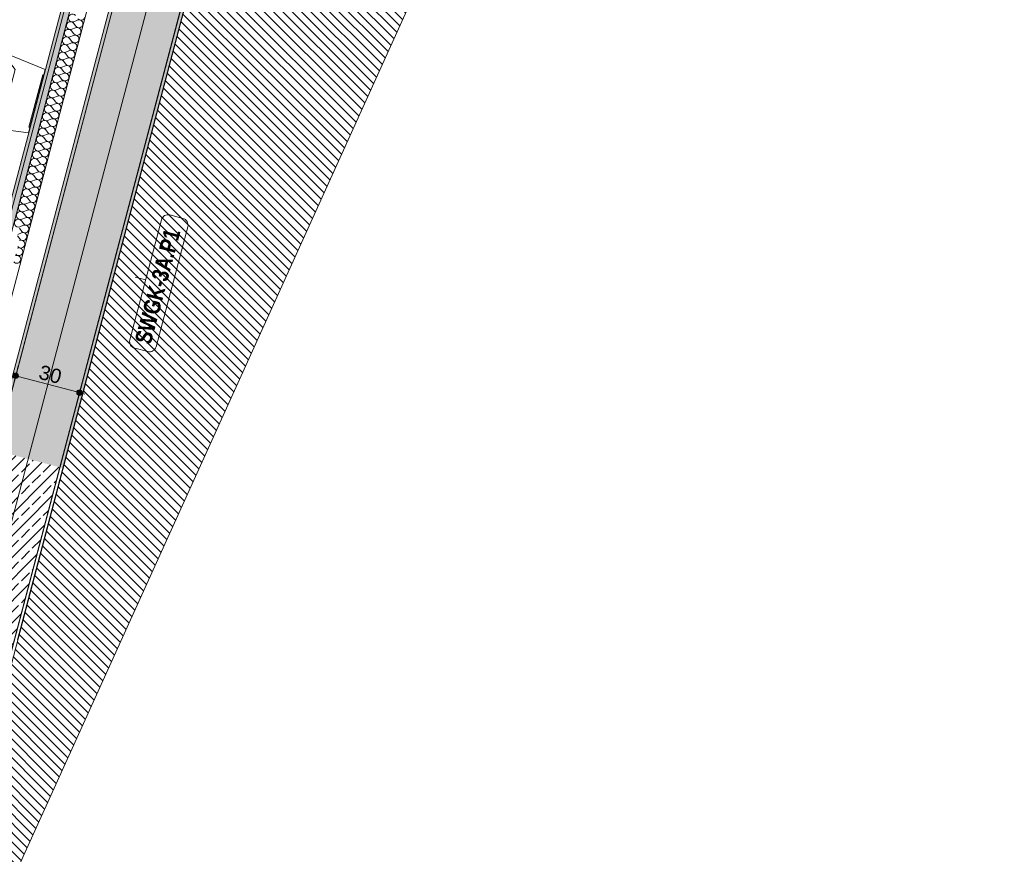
# Model space of a CAD drawing. Header units: millimetres. Extents: x -176817 to 18864955, y -12996033 to 201123.
# Tile 173 of 256: x 182861 to 187337, y -12355 to -8561. Entities that reach past the tile are written whole.
import ezdxf

# ---------------------------------------------------------------- set-up
doc = ezdxf.new("R2010")
doc.units = ezdxf.units.MM
doc.header["$MEASUREMENT"] = 0
for name, color, linetype in [('210-A Strefy', 7, 'Continuous'), ('213-A Wymiarowanie wewnętrzne', 7, 'Continuous'), ('230-A Ściany wewnętrzne', 7, 'Continuous'), ('231-A Ściany zewnętrzne', 7, 'Continuous'), ('292-PPOŻ - Linie', 7, 'Continuous'), ('299- A Etykiety ścian', 7, 'Continuous'), ('320-W Umeblowanie', 7, 'Continuous'), ('460-K Stropy', 7, 'Continuous'), ('842-G Opisy PW PZT', 7, 'Continuous')]:
    doc.layers.add(name, color=color, linetype=linetype)
doc.styles.add('STYL_AUTOMATYCZNY_4', font='arial.ttf')
doc.styles.add('STYL_AUTOMATYCZNY_6', font='ARIALN.TTF')
doc.dimstyles.new('STYL_AUTOMATYCZNY__3', dxfattribs={"dimtxt": 64.999998, "dimasz": 47.5, "dimexe": 0.18, "dimexo": 0.0625, "dimgap": 0, "dimtad": 1, "dimdec": 1, "dimlfac": 0.1, "dimzin": 0, "dimdsep": 46, "dimtxsty": 'STYL_AUTOMATYCZNY_4', "dimblk": 'ARROWHEAD_11', "dimblk1": 'ARROWHEAD_11', "dimblk2": 'ARROWHEAD_11', "dimcen": 0.09, "dimclrd": 30, "dimclre": 30, "dimclrt": 30, "dimazin": 0, "dimtfac": 1, "dimtdec": 4, "dimtmove": 0, "dimatfit": 3, "dimfxl": 0, "dimtolj": 1, "dimtzin": 0, "dimarcsym": 0})
pattern_1 = [(45, (0, 0), (-49.497475, 49.497475), []), (45, (-24.75, 24.75), (-49.497475, 49.497475), [52.5, -17.5])]
pattern_2 = [(0, (0, 0), (0, 86.60254), [0, -50]), (0, (25, 43.3), (0, 86.60254), [0, -50])]

# ---------------------------------------------------------------- blocks, each defined once
blk = doc.blocks.new('Strop_10_2', base_point=(162764.6, -8683.8))
at = {"layer": '460-K Stropy', "color": 255, "linetype": 'Continuous', "lineweight": 0, "flags": 128}
blk.add_lwpolyline([(162764.6, -8683.8), (182194.5, -13810.9), (186627.6, 2989.1), (167197.7, 8116.1), (167169.6, 8009.8), (164703.7, -1335.4)], close=True, dxfattribs=at)
blk = doc.blocks.new('WC-M_1.23d_27_2', base_point=(180864.4, -8344.9))
at = {"layer": '210-A Strefy', "color": 254, "linetype": 'Continuous', "lineweight": 0, "true_color": 0xdfc8bd, "flags": 128}
blk.add_lwpolyline([(179359.5, -9582.4), (182545.5, -10423.1), (184124.8, -4438), (180938.9, -3597.3)], close=True, dxfattribs=at)
blk = doc.blocks.new('Ściana_30_2', base_point=(182087.8, -13627.6))
at = {"layer": '230-A Ściany wewnętrzne', "linetype": 'Continuous', "lineweight": 0, "true_color": 0x000000}
h = blk.add_hatch(dxfattribs=at)
h.set_pattern_fill('Beton_zbrojony_0002', color=18, style=0, pattern_type=2)
h.set_pattern_definition(pattern_1)
h.paths.add_polyline_path([(182752.9, -10519.2), (181984.8, -13429.8), (182274.9, -13506.3), (183042.9, -10595.7)])
h = blk.add_hatch(dxfattribs=at)
h.set_pattern_fill('Tynk_0002', color=18, style=0, pattern_type=2)
h.set_pattern_definition(pattern_2)
h.paths.add_polyline_path([(182289.4, -13510.1), (183057.4, -10599.6), (183042.9, -10595.7), (182274.9, -13506.3)])
h = blk.add_hatch(dxfattribs=at)
h.set_pattern_fill('Tynk_0002', color=18, style=0, pattern_type=2)
h.set_pattern_definition(pattern_2)
h.paths.add_polyline_path([(182706.5, -10636.2), (181970.3, -13425.9), (181984.8, -13429.8), (182721, -10640.1)])
h = blk.add_hatch(dxfattribs=at)
h.set_pattern_fill('Beton_zbrojony_0002', color=18, style=0, pattern_type=2)
h.set_pattern_definition(pattern_1)
h.paths.add_polyline_path([(182274.9, -13506.3), (181984.8, -13429.8), (181981, -13444.3), (182271.1, -13520.8)])
at = {"layer": '230-A Ściany wewnętrzne', "color": 7, "linetype": 'Continuous', "lineweight": 0}
for p, q in [((182727.4, -10615.9), (182752.9, -10519.2)), ((182274.9, -13506.3), (183042.9, -10595.7)), ((182721, -10640.1), (181984.8, -13429.8)), ((182721, -10640.1), (182727.4, -10615.9))]:
    blk.add_line(p, q, dxfattribs=at)
at = {"layer": '230-A Ściany wewnętrzne', "color": 7, "linetype": 'Continuous', "lineweight": 0, "flags": 128}
for points in [[(182851.5, -11379.9), (183057.4, -10599.6)], [(182706.5, -10636.2), (182532.5, -11295.7)], [(182280.8, -12249.3), (182229.8, -12442.7)], [(182548.9, -12526.9), (182599.9, -12333.5)], [(182009, -13279.3), (181970.3, -13425.9)], [(182289.4, -13510.1), (182328.1, -13363.5)], [(181970.3, -13425.9), (181984.8, -13429.8)]]:
    blk.add_lwpolyline(points, dxfattribs=at)
at = {"layer": '231-A Ściany zewnętrzne', "color": 7, "linetype": 'Continuous', "lineweight": 0}
for p, q in [((181984.8, -13429.8), (181981, -13444.3)), ((181981, -13444.3), (182271.1, -13520.8)), ((182271.1, -13520.8), (182274.9, -13506.3))]:
    blk.add_line(p, q, dxfattribs=at)
blk = doc.blocks.new('Ściana_106_2', base_point=(182897.9, -10557.5))
at = {"layer": '230-A Ściany wewnętrzne', "linetype": 'Continuous', "lineweight": 0, "true_color": 0x000000}
h = blk.add_hatch(dxfattribs=at)
h.set_pattern_fill('Beton_zbrojony_0002', color=18, style=0, pattern_type=2)
h.set_pattern_definition(pattern_1)
h.paths.add_polyline_path([(185780.4, 954.1), (182752.9, -10519.2), (183042.9, -10595.7), (186070.4, 877.5)])
h = blk.add_hatch(dxfattribs=at)
h.set_pattern_fill('Tynk_0002', color=18, style=0, pattern_type=2)
h.set_pattern_definition(pattern_2)
h.paths.add_polyline_path([(183057.4, -10599.6), (186085, 873.7), (186070.4, 877.5), (183042.9, -10595.7)])
h = blk.add_hatch(dxfattribs=at)
h.set_pattern_fill('Tynk_0002', color=18, style=0, pattern_type=2)
h.set_pattern_definition(pattern_2)
h.paths.add_polyline_path([(184327.9, -4491.6), (182738.4, -10515.4), (182752.9, -10519.2), (184342.4, -4495.4)])
at = {"layer": '230-A Ściany wewnętrzne', "color": 7, "linetype": 'Continuous', "lineweight": 0}
for p, q in [((183042.9, -10595.7), (186070.4, 877.5)), ((184342.4, -4495.4), (182752.9, -10519.2))]:
    blk.add_line(p, q, dxfattribs=at)
at = {"layer": '230-A Ściany wewnętrzne', "color": 7, "linetype": 'Continuous', "lineweight": 0, "flags": 128}
for points in [[(183057.4, -10599.6), (185186.9, -2529.7)], [(183583.9, -7310.9), (182738.4, -10515.4)]]:
    blk.add_lwpolyline(points, dxfattribs=at)
blk = doc.blocks.new('*X1122')
at = {"layer": '230-A Ściany wewnętrzne', "color": 7, "linetype": 'Continuous', "lineweight": 0}
for p, q in [((183105.5, -8576.7), (183116.6, -8590.7)), ((183107.3, -8569.8), (183123.9, -8563)), ((183089.1, -8638.8), (183105.7, -8632.1)), ((183096.4, -8611.2), (183107.5, -8625.2)), ((183098.2, -8604.3), (183114.8, -8597.6)), ((183078.2, -8680.3), (183089.3, -8694.3)), ((183080, -8673.4), (183096.6, -8666.6)), ((183087.3, -8645.7), (183098.4, -8659.7)), ((183069.1, -8714.8), (183080.1, -8728.8)), ((183070.9, -8707.9), (183087.4, -8701.2)), ((183052.7, -8776.9), (183069.2, -8770.2)), ((183060, -8749.3), (183071, -8763.3)), ((183061.8, -8742.4), (183078.3, -8735.7)), ((183043.6, -8811.5), (183060.1, -8804.8)), ((183050.8, -8783.9), (183061.9, -8797.9)), ((183032.6, -8852.9), (183043.7, -8866.9)), ((183034.4, -8846), (183051, -8839.3)), ((183041.7, -8818.4), (183052.8, -8832.4)), ((183023.5, -8887.5), (183034.6, -8901.5)), ((183025.3, -8880.5), (183041.9, -8873.8)), ((183007.1, -8949.6), (183023.7, -8942.9)), ((183014.4, -8922), (183025.5, -8936)), ((183016.2, -8915.1), (183032.8, -8908.4)), ((182996.2, -8991), (183007.3, -9005.1)), ((182998, -8984.1), (183014.5, -8977.4)), ((183005.3, -8956.5), (183016.4, -8970.5)), ((182987.1, -9025.6), (182998.1, -9039.6)), ((182988.9, -9018.7), (183005.4, -9012)), ((182970.7, -9087.7), (182987.2, -9081)), ((182977.9, -9060.1), (182989, -9074.1)), ((182979.8, -9053.2), (182996.3, -9046.5)), ((182959.7, -9129.2), (182970.8, -9143.2)), ((182961.5, -9122.3), (182978.1, -9115.6)), ((182968.8, -9094.6), (182979.9, -9108.6)), ((182950.6, -9163.7), (182961.7, -9177.7)), ((182952.4, -9156.8), (182969, -9150.1)), ((182934.2, -9225.9), (182950.8, -9219.2)), ((182941.5, -9198.2), (182952.6, -9212.2)), ((182943.3, -9191.3), (182959.9, -9184.6)), ((182925.1, -9260.4), (182941.6, -9253.7)), ((182932.4, -9232.8), (182943.5, -9246.8)), ((182914.2, -9301.8), (182925.2, -9315.8)), ((182916, -9294.9), (182932.5, -9288.2)), ((182923.3, -9267.3), (182934.4, -9281.3)), ((182905, -9336.4), (182916.1, -9350.4)), ((182906.9, -9329.5), (182923.4, -9322.7)), ((182888.6, -9398.5), (182905.2, -9391.8)), ((182895.9, -9370.9), (182907, -9384.9)), ((182897.8, -9364), (182914.3, -9357.3)), ((182877.7, -9440), (182888.8, -9454)), ((182879.5, -9433.1), (182896.1, -9426.3)), ((182886.8, -9405.4), (182897.9, -9419.4)), ((182868.6, -9474.5), (182879.7, -9488.5)), ((182870.4, -9467.6), (182887, -9460.9)), ((182852.2, -9536.7), (182868.7, -9529.9)), ((182859.5, -9509), (182870.6, -9523)), ((182861.3, -9502.1), (182877.9, -9495.4)), ((182850.4, -9543.6), (182861.5, -9557.6))]:
    blk.add_line(p, q, dxfattribs=at)
for centre, start, end in [((183100.6, -8553.2), 38.3481, 292.0879), ((183091.5, -8587.7), 38.3481, 292.0879), ((183130.6, -8579.6), 218.3481, 345.218), ((183130.6, -8579.6), 345.218, 112.0879), ((183139.7, -8545.1), 218.3481, 345.218), ((183082.4, -8622.3), 38.3481, 292.0879), ((183112.4, -8648.7), 345.218, 112.0879), ((183121.5, -8614.1), 218.3481, 345.218), ((183121.5, -8614.1), 345.218, 112.0879), ((183064.2, -8691.3), 38.3481, 292.0879), ((183073.3, -8656.8), 38.3481, 292.0879), ((183103.3, -8683.2), 345.218, 112.0879), ((183112.4, -8648.7), 218.3481, 345.218), ((183055.1, -8725.9), 38.3481, 292.0879), ((183094.2, -8717.7), 218.3481, 345.218), ((183094.2, -8717.7), 345.218, 112.0879), ((183103.3, -8683.2), 218.3481, 345.218), ((183046, -8760.4), 38.3481, 292.0879), ((183075.9, -8786.8), 345.218, 112.0879), ((183085, -8752.2), 218.3481, 345.218), ((183085, -8752.2), 345.218, 112.0879), ((183027.7, -8829.5), 38.3481, 292.0879), ((183036.8, -8794.9), 38.3481, 292.0879), ((183066.8, -8821.3), 345.218, 112.0879), ((183075.9, -8786.8), 218.3481, 345.218), ((183018.6, -8864), 38.3481, 292.0879), ((183057.7, -8855.8), 218.3481, 345.218), ((183057.7, -8855.8), 345.218, 112.0879), ((183066.8, -8821.3), 218.3481, 345.218), ((183009.5, -8898.5), 38.3481, 292.0879), ((183048.6, -8890.4), 218.3481, 345.218), ((183048.6, -8890.4), 345.218, 112.0879), ((182991.3, -8967.6), 38.3481, 292.0879), ((183000.4, -8933.1), 38.3481, 292.0879), ((183030.4, -8959.4), 345.218, 112.0879), ((183039.5, -8924.9), 218.3481, 345.218), ((183039.5, -8924.9), 345.218, 112.0879), ((182982.2, -9002.1), 38.3481, 292.0879), ((183021.3, -8994), 345.218, 112.0879), ((183030.4, -8959.4), 218.3481, 345.218), ((182973.1, -9036.7), 38.3481, 292.0879), ((183012.1, -9028.5), 218.3481, 345.218), ((183012.1, -9028.5), 345.218, 112.0879), ((183021.3, -8994), 218.3481, 345.218), ((182963.9, -9071.2), 38.3481, 292.0879), ((182993.9, -9097.6), 345.218, 112.0879), ((183003, -9063), 218.3481, 345.218), ((183003, -9063), 345.218, 112.0879), ((182945.7, -9140.3), 38.3481, 292.0879), ((182954.8, -9105.7), 38.3481, 292.0879), ((182984.8, -9132.1), 345.218, 112.0879), ((182993.9, -9097.6), 218.3481, 345.218), ((182936.6, -9174.8), 38.3481, 292.0879), ((182975.7, -9166.6), 218.3481, 345.218), ((182975.7, -9166.6), 345.218, 112.0879), ((182984.8, -9132.1), 218.3481, 345.218), ((182927.5, -9209.3), 38.3481, 292.0879), ((182957.5, -9235.7), 345.218, 112.0879), ((182966.6, -9201.2), 218.3481, 345.218), ((182966.6, -9201.2), 345.218, 112.0879), ((182909.3, -9278.4), 38.3481, 292.0879), ((182918.4, -9243.9), 38.3481, 292.0879), ((182948.4, -9270.2), 345.218, 112.0879), ((182957.5, -9235.7), 218.3481, 345.218), ((182900.2, -9312.9), 38.3481, 292.0879), ((182939.2, -9304.8), 218.3481, 345.218), ((182939.2, -9304.8), 345.218, 112.0879), ((182948.4, -9270.2), 218.3481, 345.218), ((182891, -9347.4), 38.3481, 292.0879), ((182930.1, -9339.3), 218.3481, 345.218), ((182930.1, -9339.3), 345.218, 112.0879), ((182872.8, -9416.5), 38.3481, 292.0879), ((182881.9, -9382), 38.3481, 292.0879), ((182911.9, -9408.4), 345.218, 112.0879), ((182921, -9373.8), 218.3481, 345.218), ((182921, -9373.8), 345.218, 112.0879), ((182863.7, -9451), 38.3481, 292.0879), ((182902.8, -9442.9), 345.218, 112.0879), ((182911.9, -9408.4), 218.3481, 345.218), ((182854.6, -9485.6), 38.3481, 292.0879), ((182893.7, -9477.4), 218.3481, 345.218), ((182893.7, -9477.4), 345.218, 112.0879), ((182902.8, -9442.9), 218.3481, 345.218), ((182875.5, -9546.5), 345.218, 112.0879), ((182884.6, -9512), 218.3481, 345.218), ((182884.6, -9512), 345.218, 112.0879), ((182866.3, -9581), 345.218, 112.0879), ((182875.5, -9546.5), 218.3481, 345.218), ((182857.2, -9615.6), 218.3481, 345.218), ((182857.2, -9615.6), 345.218, 112.0879), ((182866.3, -9581), 218.3481, 345.218), ((182848.1, -9650.1), 218.3481, 345.218), ((182848.1, -9650.1), 345.218, 112.0879)]:
    blk.add_arc(centre, 17.9, start, end, dxfattribs=at)
blk = doc.blocks.new('Ściana_107_2', base_point=(182740.1, -10567.6))
at = {"layer": '230-A Ściany wewnętrzne', "linetype": 'Continuous', "lineweight": 0, "true_color": 0x000000}
blk.add_hatch(color=18, dxfattribs=at).paths.add_polyline_path([(184124.8, -4438), (182545.5, -10423.1), (182560, -10426.9), (184139.3, -4441.8)])
h = blk.add_hatch(dxfattribs=at)
h.set_pattern_fill('Gips_0002', color=18, style=0, pattern_type=2)
h.set_pattern_definition([(0, (0, 0), (0, 37.5), [0, -37.5])])
h.paths.add_polyline_path([(184139.3, -4441.8), (182560, -10426.9), (182584.2, -10433.3), (184163.5, -4448.2)])
at = {"layer": '230-A Ściany wewnętrzne', "color": 7, "linetype": 'Continuous', "lineweight": 0}
for p, q in [((184139.3, -4441.8), (182560, -10426.9)), ((184163.5, -4448.2), (182584.2, -10433.3)), ((182656.7, -10452.5), (184236, -4467.3))]:
    blk.add_line(p, q, dxfattribs=at)
at = {"layer": '230-A Ściany wewnętrzne', "color": 7, "linetype": 'Continuous', "lineweight": 0, "flags": 128}
for points in [[(184124.8, -4438), (182545.5, -10423.1)], [(182763.1, -10480.5), (184342.4, -4495.4)]]:
    blk.add_lwpolyline(points, dxfattribs=at)
at = {"layer": '230-A Ściany wewnętrzne', "color": 7, "lineweight": 0}
blk.add_blockref('*X1122', (0, 0), dxfattribs=at)
blk = doc.blocks.new('WC 27[217]_2', base_point=(182939.1, -8931.7))
at = {"layer": '320-W Umeblowanie', "color": 254, "linetype": 'Continuous', "lineweight": 0, "true_color": 0xcccccc}
for p, q in [((182811, -8897.9), (182840.3, -8786.5)), ((182781.6, -9009.2), (182811, -8897.9))]:
    blk.add_line(p, q, dxfattribs=at)
at = {"layer": '320-W Umeblowanie', "color": 254, "linetype": 'Continuous', "lineweight": 0, "true_color": 0xcccccc, "flags": 128}
for points in [[(182649.1, -8669.9), (182608.9, -8672.9), (182569, -8683.2), (182534.6, -8702.1), (182504.6, -8730.3), (182480.9, -8765.9), (182465.3, -8806.6), (182458.8, -8849.8), (182461.8, -8892.5), (182474, -8931.8), (182494.6, -8965.3), (182524.2, -8993.9), (182557.7, -9016.3), (182594.2, -9031.9), (182632.9, -9040.4), (182901, -9075.8), (182977.1, -8787.6), (182726.4, -8686), (182688.6, -8674.3)], [(182907.7, -9050.6), (182970.4, -8812.7), (182965.6, -8811.5), (182902.8, -9049.3)]]:
    blk.add_lwpolyline(points, close=True, dxfattribs=at)
at = {"layer": '320-W Umeblowanie', "color": 254, "linetype": 'Continuous', "lineweight": 0, "true_color": 0xcccccc}
for centre, major_axis, start_param, end_param in [((182609.7, -8942.6), (69.3, 262.6), 6.227454, 7.128043), ((182582.3, -9119.7), (114.7, 434.7), 5.753781, 6.306801), ((182574.1, -8836.2), (37.4, 141.6), 0.938292, 1.564936), ((182574.5, -8834.6), (37.4, 141.6), 1.576657, 2.203301), ((182658, -8759.7), (69.3, 262.6), 2.296732, 3.19732), ((182721.5, -8592.1), (114.7, 434.7), 3.117975, 3.670995)]:
    blk.add_ellipse(centre, major_axis=major_axis, ratio=0.724692, start_param=start_param, end_param=end_param, dxfattribs=at)
blk = doc.blocks.new('*D3287')
at = {"layer": '213-A Wymiarowanie wewnętrzne', "linetype": 'Continuous', "lineweight": 200}
for points in [[(183304.7, -4209.4), (183305.6, -4214.1), (183308.3, -4218.2), (183312.4, -4220.9), (183317.2, -4221.9), (183322, -4220.9), (183326, -4218.2), (183328.7, -4214.1), (183329.7, -4209.4), (183328.7, -4204.6), (183326, -4200.5), (183322, -4197.8), (183317.2, -4196.9), (183312.4, -4197.8), (183308.3, -4200.5), (183305.6, -4204.6)], [(181717.7, -10223.5), (181718.7, -10228.3), (181721.4, -10232.3), (181725.4, -10235), (181730.2, -10236), (181735, -10235), (181739, -10232.3), (181741.8, -10228.3), (181742.7, -10223.5), (181741.8, -10218.7), (181739, -10214.7), (181735, -10211.9), (181730.2, -10211), (181725.4, -10211.9), (181721.4, -10214.7), (181718.7, -10218.7)]]:
    blk.add_hatch(color=30, dxfattribs=at).paths.add_polyline_path(points)
at = {"layer": '213-A Wymiarowanie wewnętrzne', "color": 30, "linetype": 'Continuous', "lineweight": 0}
for p, q in [((181733.4, -10211.4), (183314, -4221.4)), ((181718.1, -10220.3), (181684.9, -10211.5)), ((181775.5, -10235.5), (181742.3, -10226.7))]:
    blk.add_line(p, q, dxfattribs=at)
at = {"layer": '213-A Wymiarowanie wewnętrzne', "color": 30, "lineweight": 200, "insert": (182492.2, -7285), "char_height": 65, "attachment_point": 7, "rotation": 75.218, "style": 'STYL_AUTOMATYCZNY_4'}
blk.add_mtext('\\A1;{\\pql;\\fArial|b0|i0|c238|p0;\\W1.000000;622}', dxfattribs=at)
blk = doc.blocks.new('ARROWHEAD_11')
at = {"color": 0, "linetype": 'Continuous', "lineweight": 0}
blk.add_line((0, 0), (-1, 0), dxfattribs=at)
at = {"color": 0, "linetype": 'Continuous', "lineweight": 0, "const_width": 0.25, "flags": 128}
blk.add_lwpolyline([(-0.125, 0, 1), (0.125, 0, 1)], format="xyb", close=True, dxfattribs=at)
blk = doc.blocks.new('*D3868')
at = {"layer": '213-A Wymiarowanie wewnętrzne', "linetype": 'Continuous', "lineweight": 200}
for points in [[(182830, -10179.5), (182831, -10184.3), (182833.7, -10188.3), (182837.7, -10191), (182842.5, -10192), (182847.3, -10191), (182851.3, -10188.3), (182854.1, -10184.3), (182855, -10179.5), (182854.1, -10174.7), (182851.3, -10170.7), (182847.3, -10167.9), (182842.5, -10167), (182837.7, -10167.9), (182833.7, -10170.7), (182831, -10174.7)], [(183120.1, -10256), (183121, -10260.8), (183123.7, -10264.9), (183127.8, -10267.6), (183132.6, -10268.5), (183137.4, -10267.6), (183141.4, -10264.9), (183144.1, -10260.8), (183145.1, -10256), (183144.1, -10251.3), (183141.4, -10247.2), (183137.4, -10244.5), (183132.6, -10243.5), (183127.8, -10244.5), (183123.7, -10247.2), (183121, -10251.3)]]:
    blk.add_hatch(color=30, dxfattribs=at).paths.add_polyline_path(points)
at = {"layer": '213-A Wymiarowanie wewnętrzne', "color": 30, "linetype": 'Continuous', "lineweight": 0}
for p, q in [((182845.7, -10167.4), (182854.5, -10134.2)), ((182830.5, -10224.8), (182839.3, -10191.6)), ((182854.6, -10182.7), (183120.5, -10252.8)), ((183135.8, -10244), (183144.5, -10210.7)), ((183120.6, -10301.4), (183129.4, -10268.1)), ((183144.7, -10259.2), (183156.7, -10262.4))]:
    blk.add_line(p, q, dxfattribs=at)
for centre in [(182842.5, -10179.5), (183132.6, -10256)]:
    blk.add_circle(centre, 12.5, dxfattribs=at)
at = {"layer": '213-A Wymiarowanie wewnętrzne', "color": 30, "lineweight": 200, "insert": (182942.9, -10192.5), "char_height": 65, "attachment_point": 7, "rotation": 345.218, "style": 'STYL_AUTOMATYCZNY_4'}
blk.add_mtext('\\A1;{\\pql;\\fArial|b0|i0|c238|p0;\\W1.000000;30}', dxfattribs=at)
blk = doc.blocks.new('Etykieta_22_2', base_point=(183385.3, -9730.5))
at = {"layer": '299- A Etykiety ścian', "color": 5, "linetype": 'Continuous', "lineweight": 0}
blk.add_line((183385.3, -9730.5), (183433.6, -9743.3), dxfattribs=at)
at = {"layer": '299- A Etykiety ścian', "color": 5, "linetype": 'Continuous', "lineweight": 0, "flags": 128}
blk.add_lwpolyline([(183361.6, -10016.2, 0.414214), (183383.6, -10053.9), (183443.3, -10069.7, 0.414214), (183481, -10047.7), (183625.1, -9501.9, 0.414214), (183603.1, -9464.2), (183543.4, -9448.4, 0.414214), (183505.6, -9470.4)], format="xyb", close=True, dxfattribs=at)
at = {"layer": '299- A Etykiety ścian', "color": 7, "lineweight": 0, "insert": (183383.1, -10021.8), "char_height": 75, "attachment_point": 1, "rotation": 75.218, "style": 'STYL_AUTOMATYCZNY_6'}
blk.add_mtext('\\A1;{\\pql;\\pt0,1000;\\fArial Narrow|b1|i0|c238|p0;\\W1.000000;SWGK-3A.P1\\fArial Narrow|b1|i0|c238|p0;\\W1.000000;\\A1{\\H.66x;\\S^  ;}\\fArial Narrow|b1|i0|c238|p0;\\W1.000000;\\fArial Narrow|b1|i0|c238|p0;\\W1.000000;\\A1{\\H.66x;\\S^  ;}\\fArial Narrow|b1|i0|c238|p0;\\W1.000000; \\fArial Narrow|b1|i0|c238|p0;\\W1.000000;\\fArial Narrow|b1|i0|c238|p0;\\W1.000000;\\fArial Narrow|b1|i0|c238|p0;\\W1.000000;\\fArial Narrow|b1|i0|c238|p0;\\W1.000000;\\fArial Narrow|b1|i0|c238|p0;\\W1.000000;\\fArial Narrow|b1|i0|c238|p0;\\W1.000000;\\fArial Narrow|b1|i0|c238|p0;\\W1.000000;\\fArial Narrow|b1|i0|c238|p0;\\W1.000000;\\fArial Narrow|b1|i0|c238|p0;\\W1.000000;\\fArial Narrow|b1|i0|c238|p0;\\W1.000000;\\fArial Narrow|b1|i0|c238|p0;\\W1.000000;\\fArial Narrow|b1|i0|c238|p0;\\W1.000000;\\fArial Narrow|b1|i0|c238|p0;\\W1.000000;\\fArial Narrow|b1|i0|c238|p0;\\W1.000000;\\fArial Narrow|b1|i0|c238|p0;\\W1.000000;\\fArial Narrow|b1|i0|c238|p0;\\W1.000000;\\fArial Narrow|b1|i0|c238|p0;\\W1.000000;\\fArial Narrow|b1|i0|c238|p0;\\W1.000000;\\fArial Narrow|b1|i0|c238|p0;\\W1.000000;\\fArial Narrow|b1|i0|c238|p0;\\W1.000000;\\fArial Narrow|b1|i0|c238|p0;\\W1.000000;\\fArial Narrow|b1|i0|c238|p0;\\W1.000000;\\fArial Narrow|b1|i0|c238|p0;\\W1.000000;\\fArial Narrow|b1|i0|c238|p0;\\W1.000000;\\fArial Narrow|b1|i0|c238|p0;\\W1.000000;\\fArial Narrow|b1|i0|c238|p0;\\W1.000000;\\fArial Narrow|b1|i0|c238|p0;\\W1.000000;\\fArial Narrow|b1|i0|c238|p0;\\W1.000000;\\fArial Narrow|b1|i0|c238|p0;\\W1.000000;\\fArial Narrow|b1|i0|c238|p0;\\W1.000000;\\fArial Narrow|b1|i0|c238|p0;\\W1.000000;\\fArial Narrow|b1|i0|c238|p0;\\W1.000000;\\fArial Narrow|b1|i0|c238|p0;\\W1.000000;\\fArial Narrow|b1|i0|c238|p0;\\W1.000000;\\fArial Narrow|b1|i0|c238|p0;\\W1.000000;\\fArial Narrow|b1|i0|c238|p0;\\W1.000000;\\fArial Narrow|b1|i0|c238|p0;\\W1.000000;\\fArial Narrow|b1|i0|c238|p0;\\W1.000000;\\fArial Narrow|b1|i0|c238|p0;\\W1.000000;\\fArial Narrow|b1|i0|c238|p0;\\W1.000000;\\fArial Narrow|b1|i0|c238|p0;\\W1.000000;\\fArial Narrow|b1|i0|c238|p0;\\W1.000000;\\fArial Narrow|b1|i0|c238|p0;\\W1.000000;}', dxfattribs=at)
blk = doc.blocks.new('Kabina Sanitariatu 27[710]_2', base_point=(181588.3, -9104.4))
at = {"layer": '320-W Umeblowanie', "color": 254, "linetype": 'Continuous', "lineweight": 0, "true_color": 0xcccccc, "flags": 128}
for points in [[(181852.4, -8103.6), (181864, -8106.7), (181834.1, -8219.9), (181822.5, -8216.8)], [(183072.6, -8425.6), (183069.6, -8437.2), (181860.9, -8118.3), (181864, -8106.7)], [(181618.4, -8990.3), (180844.9, -8786.2), (180847.9, -8774.6), (181621.5, -8978.7)], [(181618.4, -8990.3), (181630, -8993.4), (181599.9, -9107.4), (181588.3, -9104.4)]]:
    blk.add_lwpolyline(points, close=True, dxfattribs=at)
at = {"layer": '320-W Umeblowanie', "color": 254, "linetype": 'Continuous', "lineweight": 0, "true_color": 0xcccccc}
blk.add_arc((181618.4, -8990.3), 800, 75.218, 165.218, dxfattribs=at)

msp = doc.modelspace()

# ---------------------------------------------------------------- hatches: boundary and pattern name
at = {"layer": '842-G Opisy PW PZT', "linetype": 'Continuous', "lineweight": 0, "true_color": 0xe8e8e8}
h = msp.add_hatch(dxfattribs=at)
h.set_pattern_fill('Pasy_0002', color=254, style=0, pattern_type=2)
h.set_pattern_definition([(135, (188652.62, -5440.19), (21.2132, 21.2132), [])])
h.paths.add_polyline_path([(182196.41, -13862.6), (188557.97, 163.87), (194519.77, 875.5), (186634.47, 2956.23)])

# ---------------------------------------------------------------- linework, layer by layer
at = {"layer": '210-A Strefy', "color": 252, "linetype": 'Continuous', "lineweight": 0, "flags": 128}
msp.add_lwpolyline([(179359.53, -9582.42), (182545.52, -10423.12), (184124.84, -4437.99), (180938.86, -3597.29)], close=True, dxfattribs=at)
at = {"layer": '292-PPOŻ - Linie', "color": 1, "lineweight": 0}
msp.add_lwpolyline([(156372.57, -6686.86), (160690.84, 9677.99), (186444.32, 2882.3), (182126.05, -13482.55)], dxfattribs=at)
at = {"layer": '842-G Opisy PW PZT', "color": 9, "linetype": 'Continuous', "lineweight": 0, "flags": 128}
msp.add_lwpolyline([(182196.41, -13862.6), (188557.97, 163.87), (194519.77, 875.5), (186634.47, 2956.23)], close=True, dxfattribs=at)

# ---------------------------------------------------------------- block references
at = {"layer": '210-A Strefy', "color": 7, "linetype": 'Continuous', "lineweight": 0}
msp.add_blockref('WC-M_1.23d_27_2', (180864.43, -8344.88), dxfattribs=at)
at = {"layer": '230-A Ściany wewnętrzne', "color": 7, "lineweight": 0}
for name, p in [('Ściana_106_2', (182897.9, -10557.48)), ('Ściana_107_2', (182740.11, -10567.55)), ('Ściana_30_2', (182087.78, -13627.58))]:
    msp.add_blockref(name, p, dxfattribs=at)
at = {"layer": '299- A Etykiety ścian', "color": 5, "linetype": 'Continuous', "lineweight": 0}
msp.add_blockref('Etykieta_22_2', (183385.26, -9730.54), dxfattribs=at)
at = {"layer": '320-W Umeblowanie', "color": 254, "linetype": 'Continuous', "lineweight": 0, "true_color": 0xcccccc}
for name, p in [('Kabina Sanitariatu 27[710]_2', (181588.31, -9104.36)), ('WC 27[217]_2', (182939.06, -8931.67))]:
    msp.add_blockref(name, p, dxfattribs=at)
at = {"layer": '460-K Stropy', "color": 255, "linetype": 'Continuous', "lineweight": 0}
msp.add_blockref('Strop_10_2', (162764.61, -8683.82), dxfattribs=at)

# ---------------------------------------------------------------- dimensions: what is measured, and where the dimension line sits
at = {"layer": '213-A Wymiarowanie wewnętrzne', "color": 30, "linetype": 'Continuous', "lineweight": 200}
for base, p1, p2, angle, picture, middle, turn in [((183317.19, -4209.35), (178497.62, -9370.5), (180077.34, -3354.44), 75.21803, '*D3287', (182479.66, -7204.98), 75.21803), ((183132.58, -10256.04), (182752.87, -10519.21), (184556.69, -4859.1), 345.21803, '*D3868', (182999.04, -10173.74), 345.21803)]:
    dim = msp.add_linear_dim(base=base, p1=p1, p2=p2, angle=angle, dimstyle='STYL_AUTOMATYCZNY__3', dxfattribs=at)
    dim.commit()
    dim.dimension.update_dxf_attribs({"geometry": picture, "text_midpoint": middle, "dimtype": 160, "text_rotation": turn})

doc.saveas('drawing.dxf')
